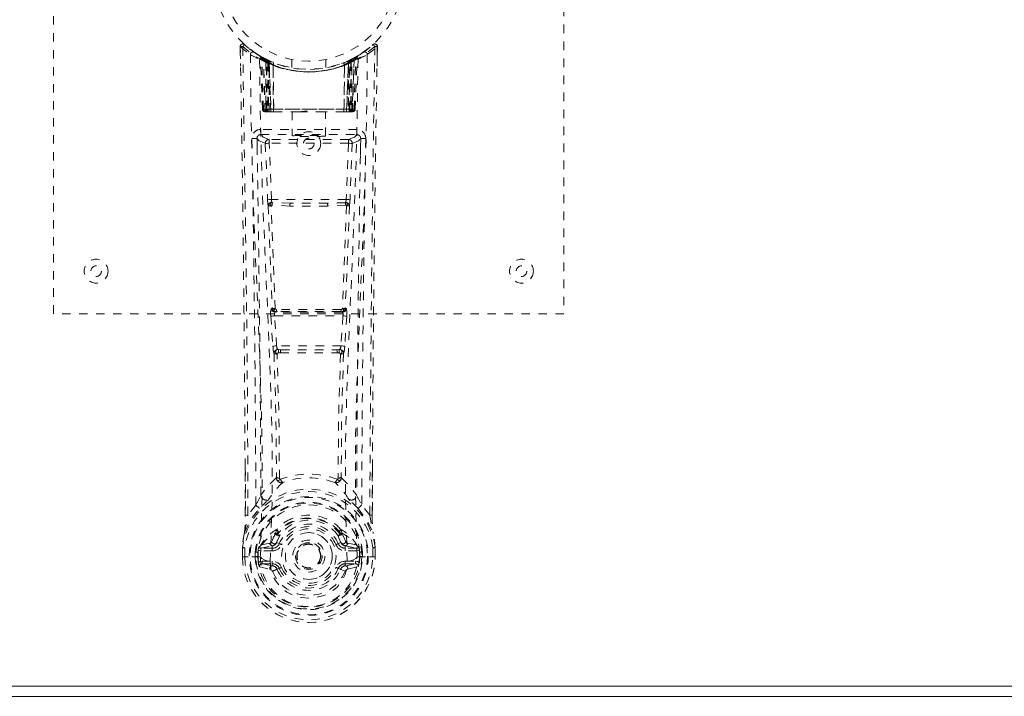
# Model space of a CAD drawing. Header units: inches. Extents: x 5.4 to 76.9, y 20.5 to 56.2.
# Tile 6 of 9: x 53.8 to 65.3, y 20.5 to 28.4. Entities that reach past the tile are written whole.
import ezdxf

# ---------------------------------------------------------------- set-up
doc = ezdxf.new("R2010")
doc.units = ezdxf.units.IN
doc.header["$MEASUREMENT"] = 0
doc.linetypes.add('SLD-Dashed', pattern=[0.075, 0.05, -0.025])
doc.linetypes.add('SLD-Solid', pattern=[0])

msp = doc.modelspace()

# ---------------------------------------------------------------- linework, layer by layer
at = {"color": 7, "linetype": 'SLD-Dashed', "lineweight": 0}
for p, q in [((54.173, 24.984), (54.173, 32.984)), ((60.173, 32.984), (60.173, 24.984)), ((56.368, 28.056), (56.367, 28.126)), ((56.368, 28.126), (56.369, 28.056)), ((56.417, 28.148), (56.428, 28.139)), ((57.919, 28.139), (57.929, 28.148)), ((57.977, 28.068), (57.978, 28.126)), ((57.98, 28.126), (57.979, 28.068)), ((56.367, 28.125), (56.37, 27.895)), ((56.605, 28.01), (56.592, 28.018)), ((56.611, 28.006), (56.598, 28.014)), ((57.754, 28.018), (57.741, 28.01)), ((57.812, 28.055), (57.871, 28.099)), ((57.976, 27.895), (57.98, 28.125)), ((56.62, 27.986), (56.607, 27.994)), ((56.628, 27.388), (56.607, 27.994)), ((56.641, 27.388), (56.62, 27.986)), ((56.659, 27.982), (56.624, 28)), ((56.707, 27.94), (56.639, 27.975)), ((56.66, 27.359), (56.639, 27.975)), ((56.667, 27.945), (56.679, 27.971)), ((56.667, 27.945), (56.667, 27.388)), ((56.676, 27.94), (56.667, 27.945)), ((56.69, 27.966), (56.676, 27.973)), ((56.676, 27.94), (56.689, 27.966)), ((56.676, 27.388), (56.676, 27.94)), ((56.679, 27.971), (56.689, 27.966)), ((56.68, 27.939), (56.692, 27.965)), ((56.68, 27.388), (56.68, 27.939)), ((56.68, 27.939), (56.69, 27.934)), ((56.691, 27.965), (56.69, 27.966)), ((56.69, 27.934), (56.702, 27.96)), ((56.69, 27.934), (56.69, 27.388)), ((56.698, 27.93), (56.71, 27.956)), ((56.698, 27.93), (56.698, 27.359)), ((56.708, 27.926), (56.698, 27.93)), ((56.707, 27.94), (56.708, 27.939)), ((56.726, 27.359), (56.707, 27.94)), ((56.708, 27.926), (56.72, 27.952)), ((56.708, 27.939), (56.728, 27.359)), ((56.708, 27.359), (56.708, 27.926)), ((56.753, 27.91), (56.755, 27.909)), ((56.758, 27.359), (56.753, 27.91)), ((56.755, 27.909), (56.761, 27.359)), ((56.758, 27.936), (56.757, 27.937)), ((56.973, 27.974), (56.973, 27.877)), ((57.373, 27.877), (57.373, 27.974)), ((57.586, 27.359), (57.592, 27.909)), ((57.589, 27.937), (57.588, 27.936)), ((57.593, 27.91), (57.589, 27.359)), ((57.592, 27.909), (57.593, 27.91)), ((57.618, 27.359), (57.638, 27.939)), ((57.639, 27.94), (57.62, 27.359)), ((57.627, 27.952), (57.636, 27.956)), ((57.636, 27.956), (57.648, 27.93)), ((57.638, 27.939), (57.639, 27.94)), ((57.648, 27.93), (57.638, 27.926)), ((57.638, 27.926), (57.638, 27.359)), ((57.707, 27.975), (57.639, 27.94)), ((57.645, 27.96), (57.657, 27.934)), ((57.648, 27.359), (57.648, 27.93)), ((57.654, 27.965), (57.666, 27.939)), ((57.656, 27.966), (57.655, 27.965)), ((57.723, 28), (57.656, 27.966)), ((57.657, 27.934), (57.666, 27.939)), ((57.657, 27.388), (57.657, 27.934)), ((57.658, 27.966), (57.667, 27.971)), ((57.666, 27.939), (57.666, 27.388)), ((57.667, 27.971), (57.68, 27.945)), ((57.68, 27.945), (57.67, 27.94)), ((57.67, 27.94), (57.67, 27.388)), ((57.679, 27.388), (57.68, 27.945)), ((57.686, 27.359), (57.707, 27.975)), ((57.705, 27.388), (57.726, 27.986)), ((57.719, 27.388), (57.74, 27.994)), ((57.723, 28.001), (57.735, 28.007)), ((57.74, 27.994), (57.726, 27.986)), ((56.628, 27.388), (56.641, 27.388)), ((56.66, 27.359), (56.726, 27.359)), ((56.667, 27.388), (56.676, 27.388)), ((57.67, 27.388), (56.676, 27.388)), ((56.69, 27.388), (56.68, 27.388)), ((56.69, 27.388), (57.657, 27.388)), ((56.723, 27.359), (56.708, 27.359)), ((56.726, 27.359), (56.728, 27.359)), ((56.728, 27.359), (56.758, 27.359)), ((56.758, 27.359), (56.761, 27.359)), ((56.761, 27.359), (57.056, 27.359)), ((56.978, 27.359), (56.978, 27.074)), ((57.056, 27.359), (57.29, 27.359)), ((57.29, 27.359), (57.586, 27.359)), ((57.368, 27.074), (57.368, 27.359)), ((57.586, 27.359), (57.589, 27.359)), ((57.589, 27.359), (57.618, 27.359)), ((57.62, 27.359), (57.686, 27.359)), ((57.638, 27.359), (57.624, 27.359)), ((57.666, 27.388), (57.657, 27.388)), ((57.67, 27.388), (57.679, 27.388)), ((57.705, 27.388), (57.719, 27.388)), ((56.609, 27.151), (56.609, 27.09)), ((57.738, 27.151), (56.609, 27.151)), ((56.609, 27.09), (57.738, 27.09)), ((57.738, 27.09), (57.738, 27.151)), ((56.567, 27.037), (56.568, 26.851)), ((56.662, 26.987), (56.689, 26.324)), ((56.707, 27.033), (56.707, 26.988)), ((57.64, 27.033), (56.707, 27.033)), ((56.733, 26.326), (56.707, 26.988)), ((57.64, 26.988), (56.707, 26.988)), ((57.64, 26.988), (57.613, 26.326)), ((57.64, 27.033), (57.64, 26.988)), ((57.684, 26.987), (57.658, 26.324)), ((57.779, 26.851), (57.779, 27.037)), ((57.613, 26.326), (56.733, 26.326)), ((56.955, 26.283), (56.744, 26.289)), ((57.392, 26.283), (56.955, 26.283)), ((57.603, 26.289), (57.392, 26.283)), ((56.951, 26.25), (56.74, 26.26)), ((57.606, 26.26), (57.395, 26.25)), ((56.744, 25.049), (56.733, 25.045)), ((56.777, 25.003), (56.789, 25.007)), ((57.569, 25.003), (56.777, 25.003)), ((57.558, 25.007), (57.569, 25.003)), ((57.602, 25.049), (57.614, 25.045)), ((60.173, 24.984), (54.173, 24.984)), ((56.727, 24.955), (56.75, 24.602)), ((56.771, 24.958), (57.575, 24.958)), ((56.795, 24.605), (56.771, 24.958)), ((57.575, 24.958), (57.552, 24.605)), ((57.62, 24.955), (57.596, 24.602)), ((56.75, 24.602), (56.753, 24.575)), ((57.552, 24.605), (56.795, 24.605)), ((56.846, 24.56), (56.819, 24.561)), ((56.846, 24.56), (57.501, 24.56)), ((57.527, 24.561), (57.501, 24.56)), ((57.596, 24.602), (57.594, 24.575)), ((56.84, 24.524), (56.817, 24.524)), ((57.529, 24.524), (57.506, 24.524)), ((56.427, 22.612), (56.424, 23.18)), ((57.922, 23.167), (57.92, 22.612)), ((56.551, 22.732), (56.456, 22.615)), ((57.89, 22.615), (57.795, 22.732)), ((56.784, 22.407), (56.784, 22.401)), ((56.791, 22.434), (56.8, 22.45)), ((56.836, 22.383), (56.795, 22.293)), ((56.803, 22.4), (56.803, 22.394)), ((57.551, 22.293), (57.51, 22.383)), ((57.543, 22.394), (57.543, 22.4)), ((57.546, 22.45), (57.556, 22.434)), ((57.562, 22.407), (57.563, 22.401)), ((56.392, 22.235), (56.392, 22.232)), ((56.392, 22.123), (56.392, 22.232)), ((56.394, 22.232), (56.394, 22.122)), ((56.422, 22.232), (56.422, 22.123)), ((56.617, 22.264), (56.601, 22.251)), ((56.601, 22.251), (56.601, 22.251)), ((56.601, 22.251), (56.601, 22.251)), ((56.611, 22.225), (56.744, 22.255)), ((56.611, 22.225), (56.611, 22.196)), ((56.744, 22.225), (56.611, 22.225)), ((56.715, 22.284), (56.617, 22.264)), ((56.744, 22.255), (56.744, 22.225)), ((56.744, 22.196), (56.744, 22.225)), ((56.795, 22.293), (56.826, 22.28)), ((57.52, 22.28), (57.551, 22.293)), ((57.551, 22.293), (57.563, 22.275)), ((57.602, 22.255), (57.736, 22.225)), ((57.602, 22.225), (57.602, 22.255)), ((57.736, 22.225), (57.602, 22.225)), ((57.602, 22.196), (57.602, 22.225)), ((57.73, 22.264), (57.631, 22.284)), ((57.73, 22.264), (57.746, 22.251)), ((57.73, 22.264), (57.73, 22.264)), ((57.736, 22.196), (57.736, 22.225)), ((57.924, 22.123), (57.924, 22.232)), ((57.952, 22.122), (57.953, 22.232)), ((57.954, 22.232), (57.954, 22.235)), ((57.954, 22.123), (57.954, 22.232)), ((56.393, 22.123), (56.396, 22.123)), ((56.44, 22.123), (56.396, 22.123)), ((56.422, 22.123), (56.422, 22.123)), ((56.459, 22.124), (56.44, 22.123)), ((56.605, 22.123), (56.459, 22.124)), ((56.543, 22.127), (56.543, 22.18)), ((56.543, 22.127), (56.543, 22.127)), ((56.573, 22.179), (56.577, 22.193)), ((56.573, 22.179), (56.573, 22.127)), ((56.577, 22.127), (56.573, 22.127)), ((56.577, 22.193), (56.577, 22.127)), ((56.605, 22.123), (56.605, 22.124)), ((56.744, 22.196), (56.611, 22.196)), ((57.33, 22.134), (57.329, 22.12)), ((57.33, 22.141), (57.33, 22.134)), ((57.736, 22.196), (57.602, 22.196)), ((57.741, 22.123), (57.887, 22.124)), ((57.774, 22.179), (57.769, 22.193)), ((57.769, 22.193), (57.769, 22.127)), ((57.769, 22.127), (57.773, 22.127)), ((57.773, 22.127), (57.774, 22.179)), ((57.803, 22.18), (57.803, 22.127)), ((57.887, 22.124), (57.907, 22.123)), ((57.907, 22.123), (57.951, 22.123)), ((57.924, 22.123), (57.924, 22.123)), ((57.951, 22.123), (57.954, 22.123)), ((56.594, 22.007), (56.716, 21.98)), ((56.624, 22.073), (56.624, 22.043)), ((56.624, 22.073), (56.744, 22.073)), ((56.744, 22.019), (56.624, 22.043)), ((56.624, 22.043), (56.744, 22.043)), ((56.744, 22.073), (56.744, 22.043)), ((56.744, 22.019), (56.744, 22.043)), ((57.602, 22.073), (57.602, 22.043)), ((57.602, 22.073), (57.722, 22.073)), ((57.722, 22.043), (57.602, 22.019)), ((57.602, 22.019), (57.602, 22.043)), ((57.602, 22.043), (57.722, 22.043)), ((57.625, 22.072), (57.625, 22.071)), ((57.63, 21.98), (57.752, 22.007)), ((57.722, 22.043), (57.722, 22.073)), ((56.826, 21.989), (56.801, 21.978)), ((57.546, 21.978), (57.52, 21.989)), ((57.549, 21.985), (57.546, 21.978))]:
    msp.add_line(p, q, dxfattribs=at)
at = {"color": 7, "linetype": 'SLD-Solid', "lineweight": 15}
for p, q in [((5.541, 20.603), (76.805, 20.603)), ((5.541, 20.603), (76.805, 20.603)), ((5.423, 20.484), (76.923, 20.484))]:
    msp.add_line(p, q, dxfattribs=at)
at = {"color": 7, "linetype": 'SLD-Dashed', "lineweight": 0, "flags": 128}
for points in [[(56.456, 22.615), (56.455, 23.385), (56.451, 24.153), (56.443, 24.92), (56.434, 25.685), (56.431, 25.879), (56.428, 26.076), (56.426, 26.245), (56.423, 26.432), (56.422, 26.51), (56.42, 26.591), (56.419, 26.675), (56.418, 26.749), (56.418, 26.769), (56.417, 26.803), (56.416, 26.851), (56.415, 26.912), (56.414, 27), (56.413, 27.105), (56.411, 27.229), (56.408, 27.37), (56.406, 27.495), (56.405, 27.593), (56.403, 27.687), (56.4, 27.923), (56.397, 28.126)], [(57.977, 28.126), (57.975, 28.133), (57.971, 28.141), (57.966, 28.147), (57.96, 28.152), (57.953, 28.155), (57.945, 28.156), (57.938, 28.154), (57.932, 28.15)], [(56.486, 28.032), (56.494, 27.277), (56.514, 26.524), (56.542, 25.774), (56.574, 25.029), (56.603, 24.29), (56.623, 23.558), (56.624, 22.835), (56.605, 22.123)], [(57.861, 28.032), (57.852, 27.277), (57.833, 26.524), (57.805, 25.774), (57.773, 25.029), (57.743, 24.29), (57.724, 23.558), (57.722, 22.835), (57.741, 22.123)], [(57.741, 28.01), (57.739, 28.009), (57.733, 28.006)], [(57.752, 28.017), (57.753, 28.017), (57.754, 28.018)], [(56.721, 22.071), (56.742, 22.784), (56.741, 23.506), (56.722, 24.237), (56.691, 24.976), (56.657, 25.72), (56.626, 26.469), (56.605, 27.222), (56.595, 27.976)], [(56.678, 27.969), (56.656, 27.982), (56.633, 27.995)], [(56.656, 27.982), (56.647, 27.986), (56.643, 27.986), (56.641, 27.98), (56.639, 27.973)], [(57.559, 27.927), (57.578, 27.932), (57.592, 27.938)], [(57.752, 27.976), (57.741, 27.222), (57.72, 26.469), (57.69, 25.72), (57.656, 24.976), (57.625, 24.238), (57.605, 23.506), (57.604, 22.784), (57.625, 22.072)], [(57.638, 27.926), (57.634, 27.936), (57.63, 27.945), (57.628, 27.95), (57.627, 27.952)], [(57.67, 27.94), (57.665, 27.95), (57.661, 27.959), (57.659, 27.964), (57.658, 27.966)], [(56.667, 27.388), (56.652, 27.388), (56.639, 27.388), (56.631, 27.388), (56.628, 27.388)], [(56.641, 27.388), (56.645, 27.388), (56.653, 27.388), (56.666, 27.388), (56.68, 27.388)], [(57.056, 27.359), (57.173, 27.369), (57.29, 27.359)], [(57.666, 27.388), (57.681, 27.388), (57.693, 27.388), (57.702, 27.388), (57.705, 27.388)], [(57.719, 27.388), (57.716, 27.388), (57.707, 27.388), (57.695, 27.388), (57.679, 27.388)], [(56.707, 27.033), (56.636, 27.061), (56.609, 27.09)], [(57.738, 27.09), (57.711, 27.061), (57.64, 27.033)], [(56.564, 27.044), (56.591, 27.015), (56.662, 26.987)], [(56.707, 26.988), (56.691, 26.988), (56.677, 26.987), (56.667, 26.987), (56.662, 26.987)], [(57.684, 26.987), (57.68, 26.987), (57.67, 26.987), (57.656, 26.988), (57.64, 26.988)], [(57.684, 26.987), (57.756, 27.015), (57.783, 27.044)], [(56.733, 26.326), (56.718, 26.325), (56.704, 26.325), (56.693, 26.324), (56.689, 26.324)], [(57.392, 26.283), (57.173, 26.283), (56.955, 26.283)], [(57.658, 26.324), (57.653, 26.324), (57.643, 26.325), (57.628, 26.325), (57.613, 26.326)], [(56.696, 26.256), (56.719, 25.651), (56.744, 25.049)], [(56.779, 25.043), (56.753, 25.646), (56.729, 26.253)], [(57.395, 26.25), (57.173, 26.249), (56.951, 26.25)], [(57.617, 26.253), (57.593, 25.646), (57.567, 25.044)], [(57.651, 26.256), (57.627, 25.651), (57.602, 25.049)], [(56.789, 25.007), (56.78, 25.008), (56.772, 25.011), (56.767, 25.016), (56.764, 25.021), (56.764, 25.028), (56.766, 25.034), (56.772, 25.039), (56.779, 25.044)], [(57.567, 25.044), (57.575, 25.039), (57.58, 25.034), (57.583, 25.028), (57.583, 25.021), (57.58, 25.016), (57.574, 25.011), (57.566, 25.008), (57.558, 25.007)], [(56.771, 24.958), (56.763, 24.957), (56.756, 24.957), (56.748, 24.956), (56.742, 24.956), (56.736, 24.956), (56.732, 24.955), (56.729, 24.955), (56.727, 24.955)], [(57.62, 24.955), (57.615, 24.955), (57.604, 24.956), (57.59, 24.957), (57.575, 24.958)], [(56.795, 24.605), (56.779, 24.604), (56.765, 24.603), (56.755, 24.602), (56.75, 24.602)], [(57.596, 24.602), (57.591, 24.602), (57.581, 24.603), (57.567, 24.604), (57.552, 24.605)], [(56.765, 24.517), (56.787, 23.784), (56.793, 23.06)], [(56.828, 23.049), (56.822, 23.776), (56.8, 24.51)], [(57.546, 24.51), (57.524, 23.776), (57.518, 23.049)], [(57.581, 24.517), (57.56, 23.784), (57.554, 23.06)], [(56.427, 23.18), (56.428, 22.955), (56.428, 22.613)], [(57.918, 22.613), (57.919, 22.986), (57.919, 23.167)], [(56.791, 23.052), (56.692, 22.957), (56.61, 22.85)], [(56.791, 23.052), (56.793, 23.042), (56.797, 23.034), (56.803, 23.027), (56.81, 23.023), (56.818, 23.022), (56.826, 23.025), (56.833, 23.03), (56.839, 23.038)], [(57.508, 23.038), (57.514, 23.03), (57.521, 23.025), (57.528, 23.022), (57.536, 23.023), (57.543, 23.027), (57.549, 23.034), (57.554, 23.042), (57.556, 23.052)], [(57.556, 23.052), (57.654, 22.957), (57.736, 22.85)], [(56.69, 22.787), (56.699, 22.796), (56.704, 22.802)], [(57.656, 22.787), (57.647, 22.796), (57.642, 22.802)], [(56.418, 22.409), (56.494, 22.567), (56.594, 22.695)], [(57.752, 22.695), (57.852, 22.567), (57.929, 22.409)], [(56.427, 22.612), (56.427, 22.613), (56.428, 22.613), (56.43, 22.613), (56.434, 22.614), (56.439, 22.614), (56.445, 22.614), (56.451, 22.615), (56.456, 22.615)], [(57.92, 22.612), (57.92, 22.613), (57.919, 22.613), (57.916, 22.613), (57.912, 22.614), (57.907, 22.614), (57.902, 22.614), (57.896, 22.615), (57.89, 22.615)], [(56.418, 22.409), (56.403, 22.333), (56.392, 22.235)], [(56.418, 22.409), (56.416, 22.404), (56.416, 22.399)], [(56.617, 22.264), (56.693, 22.346), (56.784, 22.407)], [(56.784, 22.401), (56.76, 22.357), (56.738, 22.304)], [(56.784, 22.407), (56.788, 22.43), (56.791, 22.434)], [(56.817, 22.373), (56.808, 22.374), (56.797, 22.378)], [(56.803, 22.4), (56.806, 22.414), (56.814, 22.425)], [(56.805, 22.389), (56.815, 22.384), (56.824, 22.381), (56.832, 22.38), (56.836, 22.383)], [(57.51, 22.383), (57.515, 22.38), (57.522, 22.381), (57.532, 22.384), (57.541, 22.389)], [(57.549, 22.378), (57.539, 22.374), (57.529, 22.373)], [(57.532, 22.425), (57.54, 22.414), (57.543, 22.4)], [(57.556, 22.434), (57.558, 22.43), (57.562, 22.407)], [(57.562, 22.407), (57.653, 22.346), (57.73, 22.264)], [(57.563, 22.401), (57.586, 22.357), (57.608, 22.304)], [(57.931, 22.399), (57.93, 22.404), (57.929, 22.409)], [(57.954, 22.235), (57.943, 22.333), (57.929, 22.409)], [(57.954, 22.232), (57.944, 22.326), (57.931, 22.399)], [(56.392, 22.235), (56.393, 22.235), (56.395, 22.235), (56.398, 22.235), (56.402, 22.234), (56.406, 22.234), (56.411, 22.233), (56.416, 22.232), (56.422, 22.232)], [(56.392, 22.232), (56.392, 22.232), (56.393, 22.232), (56.396, 22.232), (56.399, 22.232), (56.404, 22.232), (56.41, 22.232), (56.416, 22.232), (56.422, 22.232)], [(56.601, 22.251), (56.594, 22.245), (56.586, 22.238)], [(56.738, 22.304), (56.727, 22.289), (56.715, 22.284)], [(56.854, 22.268), (56.849, 22.271), (56.844, 22.273), (56.839, 22.275), (56.835, 22.276), (56.831, 22.278), (56.829, 22.279), (56.827, 22.28), (56.826, 22.28)], [(57.492, 22.268), (57.498, 22.271), (57.503, 22.273), (57.507, 22.275), (57.511, 22.276), (57.515, 22.278), (57.518, 22.279), (57.519, 22.28), (57.52, 22.28)], [(57.608, 22.304), (57.619, 22.289), (57.631, 22.284)], [(57.761, 22.238), (57.755, 22.243), (57.746, 22.251)], [(57.924, 22.232), (57.93, 22.232), (57.935, 22.233), (57.94, 22.234), (57.945, 22.234), (57.948, 22.235), (57.951, 22.235), (57.953, 22.235), (57.954, 22.235)], [(57.924, 22.232), (57.931, 22.232), (57.937, 22.232), (57.942, 22.232), (57.947, 22.232), (57.951, 22.232), (57.953, 22.232), (57.954, 22.232), (57.954, 22.232)], [(56.422, 22.123), (56.416, 22.123), (56.41, 22.123), (56.404, 22.123), (56.4, 22.123), (56.396, 22.123), (56.394, 22.123), (56.392, 22.123), (56.393, 22.123)], [(56.573, 22.127), (56.57, 22.127), (56.563, 22.127), (56.554, 22.127), (56.543, 22.127)], [(56.611, 22.196), (56.594, 22.198), (56.578, 22.205)], [(56.605, 22.123), (56.621, 22.106), (56.65, 22.09)], [(57.697, 22.09), (57.725, 22.106), (57.741, 22.123)], [(57.768, 22.205), (57.753, 22.198), (57.736, 22.196)], [(57.954, 22.123), (57.954, 22.123), (57.953, 22.123), (57.95, 22.123), (57.947, 22.123), (57.942, 22.123), (57.936, 22.123), (57.93, 22.123), (57.924, 22.123)], [(56.582, 22.057), (56.602, 22.069), (56.624, 22.073)], [(56.65, 22.09), (56.683, 22.079), (56.721, 22.071)], [(56.721, 22.071), (56.721, 22.071), (56.721, 22.071)], [(56.721, 22.071), (56.726, 21.989), (56.748, 21.908), (56.788, 21.833), (56.845, 21.766), (56.915, 21.711), (56.995, 21.671), (57.082, 21.646), (57.173, 21.637), (57.264, 21.646), (57.351, 21.671), (57.431, 21.711), (57.501, 21.766), (57.558, 21.833), (57.598, 21.908), (57.621, 21.989), (57.625, 22.071)], [(56.854, 22.001), (56.849, 21.998), (56.844, 21.996), (56.839, 21.994), (56.835, 21.992), (56.831, 21.991), (56.829, 21.99), (56.827, 21.989), (56.826, 21.989)], [(57.492, 22.001), (57.498, 21.998), (57.503, 21.996), (57.507, 21.994), (57.511, 21.992), (57.515, 21.991), (57.518, 21.99), (57.519, 21.989), (57.52, 21.989)], [(57.625, 22.071), (57.663, 22.079), (57.697, 22.09)], [(57.722, 22.073), (57.745, 22.069), (57.764, 22.057)], [(57.546, 21.978), (57.548, 21.977), (57.553, 21.975), (57.561, 21.971), (57.571, 21.967), (57.581, 21.963), (57.59, 21.959), (57.597, 21.957), (57.6, 21.955)]]:
    msp.add_lwpolyline(points, dxfattribs=at)
at = {"color": 7, "linetype": 'SLD-Dashed', "lineweight": 0}
for centre, radius in [((57.173, 28.984), 1.125), ((57.173, 28.984), 1.03), ((57.173, 26.984), 0.14), ((57.173, 26.984), 0.0625), ((54.673, 25.484), 0.14), ((59.673, 25.484), 0.14), ((54.673, 25.484), 0.0625), ((59.673, 25.484), 0.0625), ((57.173, 22.134), 0.7), ((57.173, 22.134), 0.69), ((57.173, 22.134), 0.623), ((57.173, 22.134), 0.32), ((57.173, 22.134), 0.275), ((57.173, 22.134), 0.188), ((57.173, 22.134), 0.157), ((57.173, 22.134), 0.142), ((57.173, 22.134), 0.14), ((57.173, 22.134), 0.138)]:
    msp.add_circle(centre, radius, dxfattribs=at)
at = {"color": 7, "linetype": 'SLD-Solid', "lineweight": 15}
for radius, start, end in [(35.75, 0, 180), (35.632, 0.1899, 179.8101), (35.632, 0.1899, 179.8101)]:
    msp.add_arc((41.173, 20.484), radius, start, end, dxfattribs=at)
at = {"color": 7, "linetype": 'SLD-Dashed', "lineweight": 0}
for centre, radius, start, end in [((56.397, 28.126), 0.03, 47.8772, 180.8637), ((57.181, 29.036), 1.222, 228.2169, 235.31), ((56.405, 26.946), 1.18, 90.3911, 91.8474), ((58.492, 26.241), 2.818, 137.4008, 138.0087), ((57.173, 28.985), 1.158, 227.8872, 312.1137), ((57.171, 28.981), 1.124, 227.9196, 235.3734), ((57.175, 28.982), 1.124, 304.6272, 312.0794), ((57.166, 29.036), 1.221, 304.6883, 311.7849), ((472.138, 20.885), 414.251, 178.99848, 179.76084), ((57.95, 28.126), 0.03, 359.1331, 132.1251), ((55.8, 26.191), 2.893, 41.9991, 42.5914), ((57.932, 26.441), 1.686, 88.3708, 89.3906), ((-278.331, 21.76), 334.758, 0.24308, 1.07766), ((56.516, 28.032), 0.03, 55.946, 179.946), ((57.156, 29.216), 1.361, 240.4678, 245.6247), ((57.142, 28.929), 1.064, 234.3726, 244.9431), ((57.173, 28.985), 1.128, 235.3629, 240.5073), ((56.577, 27.992), 0.03, 1.9798, 58.9842), ((57.051, 28.78), 0.89, 238.9429, 239.7612), ((56.59, 27.997), 0.02, 342.7478, 49.6169), ((56.59, 27.985), 0.0299, 1.9037, 59.7511), ((57.174, 28.985), 1.128, 239.7644, 244.7521), ((57.756, 27.985), 0.0299, 120.2553, 178.0898), ((57.173, 28.984), 1.127, 299.492, 304.6379), ((57.765, 27.994), 0.0264, 119.4138, 183.785), ((57.77, 27.992), 0.03, 121.0211, 178.0148), ((57.189, 29.218), 1.363, 294.3808, 299.5289), ((57.831, 28.032), 0.03, 0.0539, 124.0535), ((393.713, 21.75), 335.794, 178.92195, 179.7583), ((56.636, 27.964), 0.0429, 114.163, 163.041), ((57.173, 29.016), 1.19, 240.9033, 299.0966), ((57.149, 28.601), 0.814, 228.2821, 233.7076), ((57.173, 28.984), 1.128, 240.5082, 299.4917), ((57.144, 28.591), 0.801, 229.1464, 234.5827), ((56.609, 27.974), 0.0299, 1.8042, 60.7946), ((57.172, 28.982), 1.124, 240.8195, 245.7695), ((30.931, 26.703), 25.74, 1.4618, 2.8405), ((57.148, 28.591), 0.799, 230.4021, 235.7496), ((57.173, 28.983), 1.155, 244.5269, 295.4731), ((56.678, 27.939), 0.0297, 1.4783, 64.5363), ((57.173, 28.983), 1.155, 245.2589, 294.7411), ((56.679, 27.938), 0.0297, 1.4774, 64.5922), ((57.11, 28.844), 0.974, 244.5411, 247.4788), ((57.125, 28.53), 0.723, 234.8081, 239.0691), ((57.173, 28.983), 1.155, 246.2582, 293.7418), ((56.724, 27.928), 0.0346, 329.0267, 15.0632), ((56.725, 27.927), 0.0347, 329.1011, 15.134), ((57.173, 28.948), 1.12, 248.0447, 291.9528), ((57.621, 27.927), 0.0344, 164.7112, 211.0484), ((57.623, 27.928), 0.0346, 164.9331, 210.9769), ((57.222, 28.53), 0.723, 300.9301, 305.1935), ((57.171, 28.988), 1.131, 294.2459, 299.165), ((57.668, 27.938), 0.0297, 115.4118, 178.5149), ((57.669, 27.939), 0.0297, 115.4646, 178.5171), ((57.199, 28.589), 0.798, 304.2451, 309.6032), ((57.203, 28.59), 0.799, 305.4121, 310.86), ((57.198, 28.601), 0.814, 306.2898, 311.7205), ((83.424, 26.703), 25.748, 177.1597, 178.538), ((57.737, 27.974), 0.0299, 119.205, 178.1924), ((57.735, 27.976), 0.0273, 117.6283, 182.2986), ((57.711, 27.964), 0.0429, 16.9766, 65.8162), ((56.658, 27.389), 0.03, 181.9928, 269.996), ((56.689, 27.433), 0.0753, 216.3008, 253.1037), ((56.671, 27.389), 0.03, 181.9661, 269.9733), ((56.685, 27.539), 0.177, 260.4279, 268.513), ((57.241, 27.382), 0.574, 179.3827, 182.0774), ((57.092, 27.381), 0.416, 179.0209, 183.0129), ((57.272, 27.382), 0.592, 179.4009, 182.014), ((57.119, 27.381), 0.429, 179.0477, 182.9164), ((57.228, 27.381), 0.429, 357.0813, 0.9499), ((57.072, 27.382), 0.594, 357.9917, 0.5935), ((57.661, 27.546), 0.185, 271.3812, 279.0504), ((57.255, 27.381), 0.415, 356.9834, 0.9829), ((57.675, 27.389), 0.03, 270.0302, 358.0303), ((57.657, 27.433), 0.0753, 286.8949, 323.6996), ((57.106, 27.382), 0.574, 357.9226, 0.6173), ((57.689, 27.389), 0.03, 270.0053, 358.0037), ((56.609, 27.046), 0.105, 89.9852, 180.8816), ((56.609, 27.045), 0.045, 90.003, 180.9426), ((57.738, 27.046), 0.105, 359.1179, 90.0146), ((57.738, 27.045), 0.045, 359.0554, 89.9973), ((56.532, 26.189), 0.856, 87.8893, 91.905), ((-232.436, 21.705), 288.989, 0.20369, 1.05861), ((-233.986, 21.707), 290.598, 0.22541, 1.05232), ((56.707, 26.988), 0.0451, 90.4431, 181.6979), ((57.639, 26.988), 0.0451, 358.275, 89.5561), ((348.305, 21.707), 290.571, 178.94763, 179.77461), ((57.814, 26.189), 0.856, 88.094, 92.1117), ((360.272, 21.557), 302.479, 178.96047, 179.77727), ((57.204, 26.344), 0.516, 182.1915, 189.7877), ((56.74, 26.247), 0.0452, 90.129, 168.5558), ((56.741, 26.271), 0.0216, 94.0679, 235.9999), ((56.867, 26.335), 0.134, 183.7261, 198.5365), ((56.744, 26.293), 0.00464, 195.44, 262.7733), ((56.851, 26.261), 0.111, 165.3853, 180.5155), ((57.033, 26.258), 0.0822, 162.2482, 185.9986), ((57.313, 26.258), 0.0822, 353.9996, 17.7576), ((57.602, 26.293), 0.00458, 276.8345, 344.7794), ((57.496, 26.261), 0.111, 359.5362, 14.7015), ((57.479, 26.335), 0.134, 341.4618, 356.2717), ((57.605, 26.271), 0.0216, 304.0031, 85.9323), ((57.606, 26.247), 0.0452, 11.4461, 89.8706), ((57.143, 26.344), 0.515, 350.2093, 357.8099), ((56.721, 26.348), 0.0956, 254.3746, 274.7234), ((56.74, 26.248), 0.0114, 88.4985, 157.4663), ((57.607, 26.248), 0.0114, 22.2121, 91.2664), ((57.625, 26.348), 0.0956, 265.2778, 285.6242), ((56.915, 24.988), 0.191, 162.687, 189.9492), ((56.778, 25.048), 0.0451, 183.9447, 269.3379), ((56.789, 25.052), 0.0451, 184.0942, 269.3034), ((56.772, 25.11), 0.0668, 245.6237, 276.1145), ((56.821, 24.974), 0.052, 146.8554, 198.5279), ((56.795, 25.05), 0.0174, 200.0971, 265.4649), ((56.799, 24.945), 0.0627, 88.5392, 99.068), ((57.173, -10.686), 35.72, 89.3919, 90.6083), ((56.829, 25.028), 0.0353, 173.7867, 215.209), ((57.173, -7.699), 32.71, 89.3469, 90.6533), ((57.517, 25.028), 0.0353, 324.8078, 6.2069), ((57.548, 24.944), 0.0636, 80.9858, 91.481), ((57.55, 25.05), 0.0183, 275.7876, 338.1215), ((57.557, 25.052), 0.0451, 270.6951, 355.9058), ((57.575, 25.11), 0.0667, 263.87, 294.4083), ((57.569, 25.048), 0.0451, 270.6636, 356.0553), ((57.526, 24.974), 0.0518, 341.3931, 33.2236), ((57.431, 24.988), 0.191, 350.0555, 17.3083), ((56.956, 24.589), 0.204, 184.0573, 200.6708), ((56.812, 24.516), 0.0464, 92.4764, 179.2401), ((56.81, 24.536), 0.0271, 90.6835, 249.4104), ((56.877, 24.61), 0.0824, 183.6534, 215.4423), ((56.818, 24.579), 0.0184, 242.0277, 273.5406), ((56.895, 24.537), 0.0795, 162.8021, 189.4339), ((56.902, 24.533), 0.0624, 154.2135, 188.7217), ((57.173, 57.923), 33.364, 269.4373, 270.5627), ((57.445, 24.533), 0.0623, 351.2585, 25.8063), ((57.528, 24.578), 0.0176, 265.6784, 298.7704), ((57.451, 24.537), 0.0794, 350.5728, 17.2038), ((57.471, 24.61), 0.0808, 324.2187, 356.6883), ((57.535, 24.516), 0.0464, 0.7602, 87.5233), ((57.536, 24.536), 0.0271, 290.5904, 89.3157), ((57.39, 24.589), 0.204, 339.3395, 355.934), ((56.794, 24.571), 0.0615, 242.1251, 275.9632), ((56.818, 24.505), 0.0186, 94.6003, 165.3447), ((57.173, 56.873), 32.351, 269.4099, 270.5901), ((57.528, 24.505), 0.0186, 14.5441, 85.3402), ((57.552, 24.571), 0.0615, 264.0388, 297.8728), ((56.78, 23.059), 0.0126, 326.4652, 4.1626), ((56.851, 23.057), 0.0607, 184.6233, 287.326), ((56.825, 23.104), 0.0541, 233.0535, 273.2351), ((56.842, 23.051), 0.014, 187.7892, 254.3652), ((57.173, 22.125), 0.972, 69.8639, 110.1344), ((56.898, 23.054), 0.0612, 194.8612, 242.4312), ((57.173, 22.206), 0.849, 69.0471, 110.9531), ((57.495, 23.057), 0.0607, 252.6731, 355.3783), ((57.449, 23.054), 0.0612, 297.5721, 345.1377), ((57.504, 23.051), 0.014, 285.621, 352.2181), ((57.521, 23.104), 0.0541, 266.7649, 306.9465), ((57.566, 23.059), 0.0126, 175.8356, 213.5344), ((57.173, 22.134), 0.787, 7.3679, 172.6321), ((57.444, 22.35), 0.867, 131.5104, 148.5607), ((56.902, 22.35), 0.868, 31.4423, 48.4864), ((57.173, 22.134), 0.758, 7.3678, 172.6322), ((54.086, 24.045), 2.793, 331.9757, 334.6847), ((56.671, 22.853), 0.0607, 182.352, 303.2462), ((57.675, 22.853), 0.0607, 236.7587, 357.6466), ((60.264, 24.046), 2.797, 205.3178, 208.0227), ((57.173, 22.134), 0.632, 4.1187, 175.8813), ((56.803, 22.979), 0.352, 224.3736, 233.6434), ((57.173, 22.134), 0.602, 4.2517, 175.7483), ((58.165, 21.149), 2.204, 131.9954, 135.4496), ((56.181, 21.148), 2.205, 44.5504, 48.0039), ((57.544, 22.979), 0.352, 306.3583, 315.6262), ((54.992, 22.578), 1.435, 352.8143, 1.3451), ((50.822, 23.578), 5.716, 348.2056, 350.2999), ((57.121, 22.183), 0.417, 111.8222, 140.2633), ((57.173, 22.122), 0.455, 35.973, 144.0271), ((57.173, 22.092), 0.49, 42.8677, 137.1323), ((57.173, 22.111), 0.504, 65.71, 114.2905), ((57.226, 22.184), 0.416, 39.7148, 68.2008), ((63.532, 23.579), 5.724, 189.7012, 191.7925), ((59.336, 22.578), 1.417, 178.6012, 187.242), ((57.173, 22.134), 0.376, 22.774, 157.226), ((57.173, 22.143), 0.413, 35.4711, 144.5333), ((57.173, 22.134), 0.346, 22.7741, 157.2259), ((57.657, 22.138), 1.269, 168.1218, 175.7635), ((57.063, 21.987), 0.532, 119.5719, 150.2114), ((56.803, 22.428), 0.0285, 228.7209, 271.1606), ((56.803, 22.422), 0.0285, 228.6779, 271.147), ((56.814, 22.403), 0.0298, 184.5047, 237.2476), ((56.307, 22.721), 0.599, 325.0659, 326.3865), ((56.829, 22.45), 0.029, 181.335, 239.0752), ((56.808, 22.393), 0.00483, 175.6158, 234.3056), ((56.818, 22.396), 0.0228, 269.5668, 325.8567), ((57.173, 22.134), 0.275, 90, 270), ((57.173, 22.134), 0.275, 270.0001, 89.9999), ((57.529, 22.396), 0.0228, 214.1419, 270.4743), ((57.517, 22.45), 0.029, 300.9265, 358.6591), ((57.538, 22.393), 0.00484, 305.7461, 4.3265), ((58.106, 22.766), 0.678, 213.6951, 214.8606), ((57.544, 22.428), 0.0285, 268.8347, 311.2839), ((57.544, 22.422), 0.0285, 268.8535, 311.3269), ((57.282, 21.985), 0.535, 29.8503, 60.3536), ((57.533, 22.403), 0.0301, 303.001, 355.371), ((56.7, 22.196), 0.122, 159.7429, 175.7926), ((56.61, 22.256), 0.0305, 215.6296, 270.5497), ((56.745, 22.285), 0.03, 181.6347, 269.1159), ((56.768, 22.309), 0.0308, 189.2248, 329.7563), ((56.739, 22.315), 0.06, 275.0532, 338.6892), ((56.744, 22.314), 0.089, 270, 337.226), ((56.744, 22.314), 0.119, 269.9998, 337.2261), ((57.173, 22.134), 0.157, 84.8878, 105.7451), ((57.602, 22.314), 0.119, 202.7733, 270.0002), ((57.602, 22.314), 0.089, 202.774, 270), ((57.578, 22.309), 0.0308, 210.288, 350.7387), ((57.603, 22.306), 0.0503, 218.0064, 269.2464), ((57.601, 22.285), 0.0299, 270.8817, 358.3677), ((57.736, 22.256), 0.0305, 269.4518, 324.3667), ((57.681, 22.204), 0.0866, 0.8574, 23.607), ((57.173, 22.134), 0.781, 180.8691, 0), ((57.173, 22.134), 0.781, 180.8627, 359.1373), ((57.173, 22.134), 0.751, 180.8899, 359.1372), ((56.573, 22.78), 0.601, 267.1315, 269.9833), ((57.173, 22.134), 0.63, 180.7178, 359.2822), ((57.173, 22.134), 0.6, 180.7178, 359.2822), ((57.173, 22.134), 0.599, 173.2568, 174.3599), ((57.173, 22.134), 0.596, 180.7437, 187.5062), ((57.173, 22.108), 0.568, 178.4775, 1.5215), ((57.173, 22.134), 0.596, 352.4937, 359.2563), ((57.173, 22.134), 0.599, 5.6401, 6.7432), ((57.773, 22.78), 0.601, 270.0168, 272.8685), ((57.772, 20.828), 1.299, 88.6263, 89.9392), ((56.814, 22.087), 0.234, 187.5701, 200.0315), ((56.624, 22.014), 0.0298, 88.6101, 192.2795), ((56.745, 21.989), 0.0301, 91.2007, 198.1663), ((56.744, 21.954), 0.119, 22.7739, 90.0002), ((56.744, 21.954), 0.089, 22.774, 90), ((56.739, 21.952), 0.0676, 22.9293, 84.9734), ((57.173, 22.134), 0.346, 202.7741, 337.2259), ((57.602, 21.954), 0.119, 89.9998, 157.2267), ((57.602, 21.954), 0.089, 90, 157.226), ((57.608, 21.952), 0.0676, 95.0432, 150.0526), ((57.601, 21.989), 0.0301, 341.8312, 88.8019), ((57.723, 22.014), 0.0298, 347.7217, 91.3887), ((57.532, 22.087), 0.234, 339.9685, 352.4322), ((56.708, 21.939), 0.0412, 22.501, 77.8641), ((58.427, 18.029), 4.271, 112.3755, 113.1732), ((57.173, 22.134), 0.463, 202.774, 337.226), ((57.173, 22.134), 0.404, 202.774, 337.226), ((57.173, 22.134), 0.376, 202.774, 337.226), ((57.639, 21.939), 0.0412, 102.1251, 157.5122)]:
    msp.add_arc(centre, radius, start, end, dxfattribs=at)
msp.add_ellipse((57.173, 27.074), major_axis=(0.195, 0), ratio=0.034921, dxfattribs=at)

doc.saveas('drawing.dxf')
